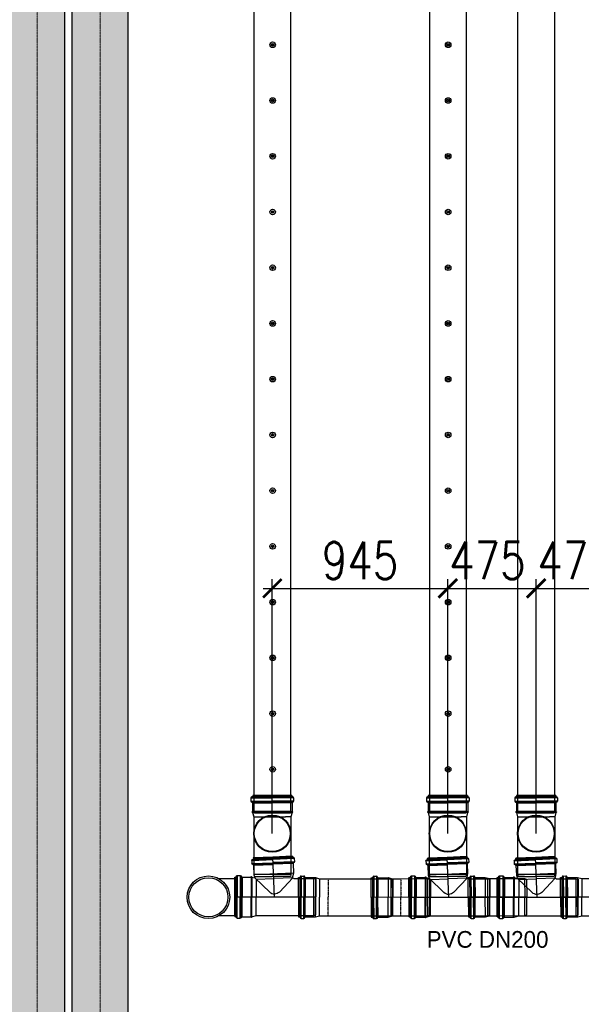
# Model space of a CAD drawing. Header units: millimetres. Extents: x -374129 to 1163271, y -112652 to 695637.
# Tile 128 of 256: x 57287 to 60310, y -45613 to -40313. Entities that reach past the tile are written whole.
import ezdxf
from ezdxf import colors
from ezdxf.entities.mleader import LeaderData, LeaderLine
from ezdxf.math import Vec2, Vec3

# ---------------------------------------------------------------- set-up
doc = ezdxf.new("R2010")
doc.units = ezdxf.units.MM
doc.header["$PDMODE"] = 4
for name, pattern in [('ACAD_ISO04W100', [30, 24, -3, 0, -3]), ('CENTER1', [0.77, 0.5, -0.1, 0.07, -0.1]), ('DASHDOT', [20, 13, -3.4, 0.2, -3.4])]:
    doc.linetypes.add(name, pattern=pattern)
for name, color, linetype in [('FK_opisy', 7, 'Continuous'), ('KRT_kreskowanie', 252, 'Continuous'), ('KRT_opisy', 146, 'Continuous'), ('KRT_sciany', 2, 'Continuous'), ('KRT_technologia', 30, 'Continuous'), ('KRT_wymiary', 4, 'Continuous')]:
    doc.layers.add(name, color=color, linetype=linetype)
doc.layers.add('IS_pomocnicza', color=6, linetype='Continuous', lineweight=30)
doc.layers.add('KRT_osie', color=55, linetype='ACAD_ISO04W100', lineweight=18)
doc.styles.add('WYMIAR', font='romans.shx', dxfattribs={"width": 0.8})
doc.dimstyles.new('KRT_1-100', dxfattribs={"dimscale": 100, "dimtxt": 2, "dimasz": 1, "dimexe": 0.5, "dimexo": 0, "dimgap": 0.5, "dimtad": 1, "dimdec": 1, "dimrnd": 0.1, "dimzin": 9, "dimdsep": 46, "dimtxsty": 'WYMIAR', "dimblk": 'ARCHTICK', "dimcen": 0.09, "dimdle": 0.5, "dimclrd": 1, "dimclre": 252, "dimclrt": 256, "dimadec": 0, "dimazin": 0, "dimtfac": 1, "dimtdec": 1, "dimtmove": 0, "dimatfit": 3, "dimfxl": 1, "dimtolj": 1, "dimtzin": 0, "dimarcsym": 0})

# ---------------------------------------------------------------- blocks, each defined once
blk = doc.blocks.new('IS_KAO_trójnik_200_góra')
at = {"layer": 'KRT_technologia', "linetype": 'Continuous', "transparency": 33554687}
for p, q in [((34903.02, 13525.22), (34900.61, 13524.58)), ((34903.02, 13525.22), (34901.38, 13524.78)), ((34903.05, 13525.07), (34903.05, 13514.58)), ((34903.07, 13525.27), (34903.12, 13525.45)), ((34903.14, 13525.32), (34903.14, 13514.58)), ((34903.29, 13525.51), (34903.19, 13525.51)), ((34903.34, 13525.32), (34903.34, 13514.58)), ((34903.41, 13525.29), (34903.36, 13525.45)), ((34903.43, 13525.08), (34903.43, 13514.58)), ((34908.29, 13525.23), (34903.48, 13525.23)), ((34908.29, 13525.23), (34908.29, 13514.58)), ((34908.54, 13525.16), (34908.54, 13514.58)), ((34908.83, 13525.74), (34908.83, 13514.58)), ((34910.88, 13526.05), (34909.2, 13526.05)), ((34909.2, 13526.05), (34909.2, 13514.58)), ((34910.88, 13526.05), (34910.88, 13514.58)), ((34911.25, 13525.74), (34911.25, 13514.58)), ((34911.43, 13525.55), (34911.43, 13525.47)), ((34911.55, 13525.07), (34911.55, 13514.58)), ((34912.15, 13525.14), (34911.79, 13525.14)), ((34911.79, 13525.14), (34911.79, 13514.58)), ((34912.15, 13525.07), (34912.15, 13514.58)), ((34912.22, 13514.58), (34912.22, 13525.07)), ((34869.72, 13524.58), (34868.63, 13524.29)), ((34868.63, 13524.29), (34868.63, 13514.58)), ((34897.28, 13524.58), (34869.72, 13524.58)), ((34869.72, 13504.58), (34869.72, 13524.58)), ((34900.61, 13524.58), (34897.28, 13524.58)), ((34900.61, 13524.58), (34900.61, 13507.41)), ((34868.63, 13504.87), (34868.63, 13514.58)), ((34903.05, 13504.09), (34903.05, 13514.58)), ((34903.14, 13503.84), (34903.14, 13514.58)), ((34903.34, 13503.84), (34903.34, 13514.58)), ((34903.43, 13504.08), (34903.43, 13514.58)), ((34908.29, 13503.92), (34908.29, 13514.58)), ((34908.54, 13504), (34908.54, 13514.58)), ((34908.83, 13503.42), (34908.83, 13514.58)), ((34909.2, 13503.11), (34909.2, 13514.58)), ((34910.88, 13503.11), (34910.88, 13514.58)), ((34911.25, 13503.42), (34911.25, 13514.58)), ((34911.55, 13504.09), (34911.55, 13514.58)), ((34911.79, 13504.01), (34911.79, 13514.58)), ((34912.15, 13504.09), (34912.15, 13514.58)), ((34912.22, 13514.58), (34912.22, 13504.09)), ((34869.72, 13504.58), (34868.63, 13504.87)), ((34897.28, 13504.58), (34869.72, 13504.58)), ((34900.61, 13504.58), (34897.28, 13504.58)), ((34900.61, 13504.58), (34900.61, 13507.41)), ((34903.02, 13503.93), (34900.61, 13504.58)), ((34903.07, 13503.88), (34903.12, 13503.7)), ((34903.41, 13503.87), (34903.36, 13503.7)), ((34908.29, 13503.92), (34903.48, 13503.92)), ((34912.15, 13504.01), (34911.79, 13504.01)), ((34903.29, 13503.65), (34903.19, 13503.65)), ((34910.88, 13503.11), (34909.2, 13503.11)), ((34911.43, 13503.6), (34911.43, 13503.68))]:
    blk.add_line(p, q, dxfattribs=at)
at = {"layer": 'KRT_technologia'}
for radius in [10, 9.7]:
    blk.add_circle((34891.65, 13514.58), radius, dxfattribs=at)
at = {"layer": 'KRT_technologia', "linetype": 'Continuous', "transparency": 33554687}
for centre, radius, start, end in [((34903, 13525.29), 0.0727, 285, 345), ((34903.19, 13525.43), 0.0727, 90, 165), ((34903.29, 13525.43), 0.0727, 15, 90), ((34903.48, 13525.31), 0.0727, 195, 270), ((34908.29, 13525.6), 0.364, 270, 354.2608), ((34909.2, 13525.51), 0.545, 90, 174.2608), ((34910.88, 13525.51), 0.545, 5, 90), ((34911.79, 13525.51), 0.364, 185, 270), ((34912.15, 13525.07), 0.0727, 0, 90), ((34903, 13503.86), 0.0727, 15, 75), ((34903.48, 13503.85), 0.0727, 90, 165), ((34908.29, 13503.56), 0.364, 5.7392, 90), ((34911.79, 13503.65), 0.364, 90, 175), ((34912.15, 13504.09), 0.0727, 270, 0), ((34903.19, 13503.72), 0.0727, 195, 270), ((34903.29, 13503.72), 0.0727, 270, 345), ((34909.2, 13503.65), 0.545, 185.7392, 270), ((34910.88, 13503.65), 0.545, 270, 355)]:
    blk.add_arc(centre, radius, start, end, dxfattribs=at)
blk = doc.blocks.new('IS_KAO_rura_z_kielichem_200')
at = {"layer": 'KRT_technologia', "linetype": 'Continuous', "transparency": 33554687}
for p, q in [((34203.99, 14720.24), (34202.96, 14719.93)), ((34202.96, 14719.93), (34202.96, 14710.24)), ((34242.28, 14720.24), (34203.99, 14720.24)), ((34203.99, 14700.24), (34203.99, 14720.24)), ((34242.28, 14720.24), (34237.69, 14720.24)), ((34244.52, 14720.84), (34242.28, 14720.24)), ((34242.28, 14720.24), (34242.28, 14710.24)), ((34250.06, 14720.84), (34244.52, 14720.84)), ((34244.52, 14720.84), (34244.52, 14710.24)), ((34250.06, 14720.84), (34250.06, 14710.24)), ((34250.15, 14720.93), (34250.16, 14721.1)), ((34250.16, 14721.1), (34250.16, 14710.24)), ((34252.2, 14721.68), (34250.8, 14721.68)), ((34250.8, 14721.68), (34250.8, 14710.24)), ((34252.2, 14721.68), (34252.2, 14710.24)), ((34252.85, 14720.93), (34252.83, 14721.1)), ((34252.83, 14721.1), (34252.83, 14710.24)), ((34253.68, 14720.84), (34252.94, 14720.84)), ((34252.94, 14720.84), (34252.94, 14710.24)), ((34253.68, 14710.24), (34253.68, 14720.84)), ((34202.96, 14700.56), (34202.96, 14710.24)), ((34242.28, 14700.24), (34242.28, 14710.24)), ((34244.52, 14699.64), (34244.52, 14710.24)), ((34250.06, 14699.64), (34250.06, 14710.24)), ((34250.16, 14699.39), (34250.16, 14710.24)), ((34250.8, 14698.81), (34250.8, 14710.24)), ((34252.2, 14698.81), (34252.2, 14710.24)), ((34252.83, 14699.39), (34252.83, 14710.24)), ((34252.94, 14699.64), (34252.94, 14710.24)), ((34253.68, 14710.24), (34253.68, 14699.64)), ((34203.99, 14700.24), (34202.96, 14700.56)), ((34242.28, 14700.24), (34203.99, 14700.24)), ((34242.28, 14700.24), (34237.69, 14700.24)), ((34244.52, 14699.64), (34242.28, 14700.24)), ((34250.06, 14699.64), (34244.52, 14699.64)), ((34250.15, 14699.56), (34250.16, 14699.39)), ((34252.2, 14698.81), (34250.8, 14698.81)), ((34252.85, 14699.56), (34252.83, 14699.39)), ((34253.68, 14699.64), (34252.94, 14699.64))]:
    blk.add_line(p, q, dxfattribs=at)
at = {"layer": 'KRT_technologia', "linetype": 'CENTER1', "transparency": 33554687}
for p in [(34237.69, 14720.3), (34237.69, 14700.19)]:
    blk.add_line(p, (34237.69, 14710.24), dxfattribs=at)
at = {"layer": 'KRT_technologia', "linetype": 'Continuous', "transparency": 33554687}
for centre, radius, start, end in [((34250.06, 14720.94), 0.0909, 270, 355), ((34250.8, 14721.04), 0.636, 90, 175), ((34252.2, 14721.04), 0.636, 5, 90), ((34252.94, 14720.94), 0.0909, 185, 270), ((34250.06, 14699.55), 0.0909, 5, 90), ((34250.8, 14699.44), 0.636, 185, 270), ((34252.2, 14699.44), 0.636, 270, 355), ((34252.94, 14699.55), 0.0909, 90, 175)]:
    blk.add_arc(centre, radius, start, end, dxfattribs=at)
blk = doc.blocks.new('IS_WNT_KAO_trójnik_200')
at = {"layer": 'KRT_technologia', "linetype": 'Continuous', "transparency": 33554687}
for p, q in [((34086.73, 14802.95), (34086.73, 14802.6)), ((34086.73, 14802.6), (34097.29, 14802.63)), ((34097.29, 14803.03), (34086.8, 14803.03)), ((34086.8, 14802.95), (34097.29, 14802.99)), ((34086.8, 14802.35), (34097.3, 14802.39)), ((34107.77, 14802.95), (34097.28, 14802.92)), ((34107.84, 14802.6), (34097.28, 14802.56)), ((34107.77, 14802.35), (34097.28, 14802.32)), ((34097.29, 14803.03), (34107.78, 14803.03)), ((34097.29, 14781.52), (34097.29, 14803.03)), ((34107.79, 14803.03), (34107.86, 14802.97)), ((34107.86, 14802.95), (34107.86, 14802.6)), ((34085.82, 14801.68), (34097.3, 14801.72)), ((34085.82, 14801.69), (34085.82, 14800)), ((34085.83, 14800), (34097.3, 14800.04)), ((34086.14, 14802.05), (34097.29, 14802.09)), ((34086.14, 14799.63), (34097.3, 14799.67)), ((34086.32, 14802.23), (34086.4, 14802.24)), ((34086.64, 14799.1), (34086.64, 14793.86)), ((34086.65, 14799.1), (34097.3, 14799.13)), ((34086.73, 14799.34), (34097.3, 14799.38)), ((34108.44, 14802.06), (34097.28, 14802.02)), ((34108.76, 14801.69), (34097.28, 14801.65)), ((34108.76, 14800), (34097.29, 14799.97)), ((34108.45, 14799.64), (34097.29, 14799.6)), ((34107.87, 14799.34), (34097.29, 14799.31)), ((34107.95, 14799.1), (34097.29, 14799.06)), ((34107.95, 14799.1), (34107.95, 14793.86)), ((34108.27, 14802.23), (34108.19, 14802.24)), ((34108.77, 14801.69), (34108.77, 14800)), ((34086.64, 14793.86), (34087.17, 14791.86)), ((34086.64, 14793.86), (34107.95, 14793.86)), ((34099.81, 14784.16), (34107.51, 14792.23)), ((34107.95, 14793.86), (34107.5, 14792.18)), ((34109.12, 14792.69), (34107.5, 14792.18)), ((34109.16, 14792.54), (34109.61, 14782.06)), ((34109.17, 14792.74), (34109.21, 14792.92)), ((34109.24, 14792.79), (34109.71, 14782.06)), ((34109.38, 14792.99), (34109.27, 14792.98)), ((34109.43, 14792.8), (34109.9, 14782.07)), ((34109.5, 14792.77), (34109.45, 14792.94)), ((34109.54, 14792.56), (34110, 14782.08)), ((34114.39, 14792.93), (34109.58, 14792.72)), ((34114.39, 14792.93), (34114.85, 14782.29)), ((34114.63, 14792.87), (34115.1, 14782.3)), ((34114.9, 14793.46), (34115.39, 14782.31)), ((34116.94, 14793.86), (34115.26, 14793.79)), ((34115.26, 14793.79), (34115.76, 14782.33)), ((34116.94, 14793.86), (34117.44, 14782.4)), ((34117.32, 14793.57), (34117.81, 14782.42)), ((34117.5, 14793.39), (34117.51, 14793.31)), ((34117.65, 14792.91), (34118.11, 14782.43)), ((34118.24, 14793.01), (34117.89, 14792.99)), ((34117.89, 14792.99), (34118.35, 14782.44)), ((34118.25, 14792.94), (34118.7, 14782.46)), ((34118.78, 14782.46), (34118.32, 14792.94)), ((34075.88, 14790.6), (34074.8, 14790.26)), ((34074.8, 14790.26), (34075.22, 14780.56)), ((34086.59, 14791.06), (34075.88, 14790.6)), ((34076.75, 14770.61), (34075.88, 14790.6)), ((34087.06, 14791.31), (34094.66, 14784.04)), ((34087.26, 14791.38), (34097.26, 14791.42)), ((34106.77, 14791.45), (34097.26, 14791.42)), ((34106.77, 14791.45), (34107.18, 14781.95)), ((34094.12, 14781.38), (34075.22, 14780.56)), ((34118.78, 14782.46), (34092.93, 14781.33)), ((34099.81, 14784.16), (34100.5, 14784.88)), ((34107.62, 14771.96), (34107.18, 14781.95)), ((34110.07, 14771.58), (34109.61, 14782.06)), ((34110.17, 14771.33), (34109.71, 14782.06)), ((34110.37, 14771.34), (34109.9, 14782.07)), ((34110.45, 14771.59), (34110, 14782.08)), ((34115.32, 14771.64), (34114.85, 14782.29)), ((34115.56, 14771.73), (34115.1, 14782.3)), ((34115.88, 14771.16), (34115.39, 14782.31)), ((34116.26, 14770.87), (34115.76, 14782.33)), ((34117.94, 14770.94), (34117.44, 14782.4)), ((34118.29, 14771.27), (34117.81, 14782.42)), ((34118.56, 14771.95), (34118.11, 14782.43)), ((34118.81, 14771.89), (34118.35, 14782.44)), ((34119.16, 14771.97), (34118.7, 14782.46)), ((34118.78, 14782.46), (34119.24, 14771.98)), ((34075.65, 14770.86), (34075.22, 14780.56)), ((34076.75, 14770.61), (34075.65, 14770.86)), ((34107.62, 14771.96), (34076.75, 14770.61)), ((34110.04, 14771.42), (34107.62, 14771.96)), ((34110.1, 14771.37), (34110.15, 14771.2)), ((34110.33, 14771.15), (34110.23, 14771.15)), ((34110.44, 14771.38), (34110.4, 14771.21)), ((34115.32, 14771.64), (34110.5, 14771.43)), ((34117.94, 14770.94), (34116.26, 14770.87)), ((34118.46, 14771.46), (34118.46, 14771.54)), ((34119.17, 14771.9), (34118.81, 14771.89))]:
    blk.add_line(p, q, dxfattribs=at)
for centre, radius, start, end in [((34086.37, 14802.6), 0.364, 275, 0), ((34086.8, 14802.95), 0.0727, 90, 180), ((34107.78, 14802.95), 0.0727, 0, 90), ((34108.22, 14802.6), 0.364, 180, 265), ((34086.37, 14801.69), 0.545, 95, 180), ((34086.37, 14800), 0.545, 180, 264.2608), ((34086.27, 14799.1), 0.364, 0, 84.2608), ((34108.31, 14799.1), 0.364, 95.7392, 180), ((34108.22, 14801.69), 0.545, 0, 85), ((34108.22, 14800), 0.545, 275.7392, 0), ((34086.56, 14791.7), 0.636, 272.5, 15), ((34109.09, 14792.76), 0.0727, 287.5, 347.5), ((34109.28, 14792.91), 0.0727, 92.5, 167.5), ((34109.38, 14792.91), 0.0727, 17.5, 92.5), ((34109.57, 14792.79), 0.0727, 197.5, 272.5), ((34114.37, 14793.3), 0.364, 272.5, 356.7608), ((34115.28, 14793.24), 0.545, 92.5, 176.7608), ((34116.96, 14793.32), 0.545, 7.5, 92.5), ((34117.87, 14793.36), 0.364, 187.5, 272.5), ((34118.25, 14792.94), 0.0727, 2.5, 92.5), ((34097.18, 14786.67), 3.64, 226.25, 316.3455), ((34110.03, 14771.35), 0.0727, 17.5, 77.5), ((34110.22, 14771.22), 0.0727, 197.5, 272.5), ((34110.33, 14771.23), 0.0727, 272.5, 347.5), ((34110.51, 14771.36), 0.0727, 92.5, 167.5), ((34115.33, 14771.28), 0.364, 8.2392, 92.5), ((34116.23, 14771.41), 0.545, 188.2392, 272.5), ((34117.92, 14771.48), 0.545, 272.5, 357.5), ((34118.83, 14771.52), 0.364, 92.5, 177.5), ((34119.16, 14771.97), 0.0727, 272.5, 2.5)]:
    blk.add_arc(centre, radius, start, end, dxfattribs=at)
blk = doc.blocks.new('IS_KAO_kielich_200')
at = {"layer": 'KRT_technologia', "linetype": 'Continuous', "transparency": 33554687}
for p, q in [((34215.99, 14693.51), (34214.95, 14693.19)), ((34214.95, 14693.19), (34214.95, 14683.51)), ((34234.97, 14693.51), (34215.99, 14693.51)), ((34215.99, 14693.51), (34215.99, 14683.51)), ((34234.97, 14693.51), (34230.38, 14693.51)), ((34237.21, 14694.11), (34234.97, 14693.51)), ((34234.97, 14693.51), (34234.97, 14683.51)), ((34242.75, 14694.11), (34237.21, 14694.11)), ((34237.21, 14694.11), (34237.21, 14683.51)), ((34242.75, 14694.11), (34242.75, 14683.51)), ((34242.84, 14694.19), (34242.86, 14694.36)), ((34242.86, 14694.36), (34242.86, 14683.51)), ((34244.89, 14694.94), (34243.49, 14694.94)), ((34243.49, 14694.94), (34243.49, 14683.51)), ((34244.89, 14694.94), (34244.89, 14683.51)), ((34245.54, 14694.19), (34245.53, 14694.36)), ((34245.53, 14694.36), (34245.53, 14683.51)), ((34246.37, 14694.11), (34245.63, 14694.11)), ((34245.63, 14694.11), (34245.63, 14683.51)), ((34246.37, 14683.51), (34246.37, 14694.11)), ((34214.95, 14673.82), (34214.95, 14683.51)), ((34215.99, 14673.51), (34215.99, 14683.51)), ((34234.97, 14673.51), (34234.97, 14683.51)), ((34237.21, 14672.91), (34237.21, 14683.51)), ((34242.75, 14672.91), (34242.75, 14683.51)), ((34242.86, 14672.65), (34242.86, 14683.51)), ((34243.49, 14672.07), (34243.49, 14683.51)), ((34244.89, 14672.07), (34244.89, 14683.51)), ((34245.53, 14672.65), (34245.53, 14683.51)), ((34245.63, 14672.91), (34245.63, 14683.51)), ((34246.37, 14683.51), (34246.37, 14672.91)), ((34215.99, 14673.51), (34214.95, 14673.82)), ((34234.97, 14673.51), (34215.99, 14673.51)), ((34234.97, 14673.51), (34230.38, 14673.51)), ((34237.21, 14672.91), (34234.97, 14673.51)), ((34242.75, 14672.91), (34237.21, 14672.91)), ((34242.84, 14672.82), (34242.86, 14672.65)), ((34244.89, 14672.07), (34243.49, 14672.07)), ((34245.54, 14672.82), (34245.53, 14672.65)), ((34246.37, 14672.91), (34245.63, 14672.91))]:
    blk.add_line(p, q, dxfattribs=at)
at = {"layer": 'KRT_technologia', "linetype": 'CENTER1', "transparency": 33554687}
for p in [(34230.38, 14693.56), (34230.38, 14673.45)]:
    blk.add_line(p, (34230.38, 14683.51), dxfattribs=at)
at = {"layer": 'KRT_technologia', "linetype": 'DASHDOT', "ltscale": 3, "transparency": 33554687}
blk.add_lwpolyline([(34214.95, 14683.51), (34246.37, 14683.51)], dxfattribs=at)
at = {"layer": 'KRT_technologia', "linetype": 'Continuous', "transparency": 33554687}
for centre, radius, start, end in [((34242.75, 14694.2), 0.0909, 270, 355), ((34243.49, 14694.31), 0.636, 90, 175), ((34244.89, 14694.31), 0.636, 5, 90), ((34245.63, 14694.2), 0.0909, 185, 270), ((34242.75, 14672.81), 0.0909, 5, 90), ((34243.49, 14672.71), 0.636, 185, 270), ((34244.89, 14672.71), 0.636, 270, 355), ((34245.63, 14672.81), 0.0909, 90, 175)]:
    blk.add_arc(centre, radius, start, end, dxfattribs=at)
blk = doc.blocks.new('_ArchTick')
at = {"color": 0, "linetype": 'ByBlock', "const_width": 0.15}
blk.add_lwpolyline([(-0.5, -0.5), (0.5, 0.5)], dxfattribs=at)
blk = doc.blocks.new('*D2317')
at = {"layer": 'Defpoints', "color": 0}
for p in [(60611.4, -11286.3), (60611.4, -11891.3), (59666.4, -12606.3)]:
    blk.add_point(p, dxfattribs=at)
at = {"layer": 'KRT_wymiary', "color": 1, "lineweight": -2}
blk.add_line((59616.4, -11286.3), (60661.4, -11286.3), dxfattribs=at)
at = {"layer": 'KRT_wymiary', "color": 252, "lineweight": -2}
for p, q in [((59666.4, -12606.3), (59666.4, -11236.3)), ((60611.4, -11891.3), (60611.4, -11236.3))]:
    blk.add_line(p, q, dxfattribs=at)
at = {"layer": 'KRT_wymiary', "color": 1, "lineweight": -2, "xscale": 100, "yscale": 100, "zscale": 100, "rotation": 180}
blk.add_blockref('_ArchTick', (59666.4, -11286.3), dxfattribs=at)
at = {"layer": 'KRT_wymiary', "color": 1, "lineweight": -2, "xscale": 100, "yscale": 100, "zscale": 100}
blk.add_blockref('_ArchTick', (60611.4, -11286.3), dxfattribs=at)
at = {"layer": 'KRT_wymiary', "insert": (60138.9, -11136.3), "char_height": 200, "attachment_point": 5, "style": 'WYMIAR'}
blk.add_mtext('\\A1;945', dxfattribs=at)
blk = doc.blocks.new('*D2318')
at = {"layer": 'Defpoints', "color": 0}
for p in [(61086.4, -11286.3), (61086.4, -12306.3), (60611.4, -12606.3)]:
    blk.add_point(p, dxfattribs=at)
at = {"layer": 'KRT_wymiary', "color": 1, "lineweight": -2}
blk.add_line((60561.4, -11286.3), (61136.4, -11286.3), dxfattribs=at)
at = {"layer": 'KRT_wymiary', "color": 252, "lineweight": -2}
for p, q in [((60611.4, -12606.3), (60611.4, -11236.3)), ((61086.4, -12306.3), (61086.4, -11236.3))]:
    blk.add_line(p, q, dxfattribs=at)
at = {"layer": 'KRT_wymiary', "color": 1, "lineweight": -2, "xscale": 100, "yscale": 100, "zscale": 100, "rotation": 180}
blk.add_blockref('_ArchTick', (60611.4, -11286.3), dxfattribs=at)
at = {"layer": 'KRT_wymiary', "color": 1, "lineweight": -2, "xscale": 100, "yscale": 100, "zscale": 100}
blk.add_blockref('_ArchTick', (61086.4, -11286.3), dxfattribs=at)
at = {"layer": 'KRT_wymiary', "insert": (60823.9, -11136.3), "char_height": 200, "attachment_point": 5, "style": 'WYMIAR'}
blk.add_mtext('\\A1;475', dxfattribs=at)
blk = doc.blocks.new('*D2319')
at = {"layer": 'Defpoints', "color": 0}
for p in [(61561.4, -11286.3), (61561.4, -12176.3), (61086.4, -12606.3)]:
    blk.add_point(p, dxfattribs=at)
at = {"layer": 'KRT_wymiary', "color": 1, "lineweight": -2}
blk.add_line((61036.4, -11286.3), (61611.4, -11286.3), dxfattribs=at)
at = {"layer": 'KRT_wymiary', "color": 252, "lineweight": -2}
for p, q in [((61086.4, -12606.3), (61086.4, -11236.3)), ((61561.4, -12176.3), (61561.4, -11236.3))]:
    blk.add_line(p, q, dxfattribs=at)
at = {"layer": 'KRT_wymiary', "color": 1, "lineweight": -2, "xscale": 100, "yscale": 100, "zscale": 100, "rotation": 180}
blk.add_blockref('_ArchTick', (61086.4, -11286.3), dxfattribs=at)
at = {"layer": 'KRT_wymiary', "color": 1, "lineweight": -2, "xscale": 100, "yscale": 100, "zscale": 100}
blk.add_blockref('_ArchTick', (61561.4, -11286.3), dxfattribs=at)
at = {"layer": 'KRT_wymiary', "insert": (61298.9, -11136.3), "char_height": 200, "attachment_point": 5, "style": 'WYMIAR'}
blk.add_mtext('\\A1;475', dxfattribs=at)
blk = doc.blocks.new('sys napowietrzania')
at = {"layer": 'KRT_technologia', "linetype": 'Continuous', "transparency": 33554687}
for p, q in [((59466.7, -12848.93, -3599.71), (59378.6, -12848.93, -3599.71)), ((59466.7, -13048.93, -3599.71), (59378.6, -13048.93, -3599.71))]:
    blk.add_line(p, q, dxfattribs=at)
at = {"layer": 'KRT_technologia', "linetype": 'Continuous', "transparency": 33554687, "elevation": -3659.98}
for points in [[(59766.67, -12485.01), (59766.67, -10582.71), (59766.67, -2349.21), (59566.67, -2349.21), (59566.67, -10582.71), (59566.67, -12485.01), (59666.67, -12485.01), (59766.67, -12485.01), (59763.5, -12495.38), (59666.67, -12495.38), (59569.84, -12495.38), (59566.67, -12485.01)], [(60711.67, -12485.01), (60711.67, -10582.71), (60711.67, -2349.21), (60511.67, -2349.21), (60511.67, -10582.71), (60511.67, -12485.01), (60611.67, -12485.01), (60711.67, -12485.01), (60708.5, -12495.38), (60611.67, -12495.38), (60514.84, -12495.38), (60511.67, -12485.01)], [(61186.67, -12485.01), (61186.67, -10582.71), (61186.67, -2349.21), (60986.67, -2349.21), (60986.67, -10582.71), (60986.67, -12485.01), (61086.67, -12485.01), (61186.67, -12485.01), (61183.5, -12495.38), (61086.67, -12495.38), (60989.84, -12495.38), (60986.67, -12485.01)]]:
    blk.add_lwpolyline(points, dxfattribs=at)
at = {"layer": 'KRT_technologia'}
for centre, radius in [((59668.17, -8360.34, -3659.98), 15), ((59668.17, -8360.34, -3659.98), 7), ((59668.17, -8360.34, -3659.98), 1.5), ((60613.17, -8360.34, -3659.98), 15), ((60613.17, -8360.34, -3659.98), 7), ((60613.17, -8360.34, -3659.98), 1.5), ((59668.17, -8660.34, -3659.98), 15), ((59668.17, -8660.34, -3659.98), 7), ((59668.17, -8660.34, -3659.98), 1.5), ((60613.17, -8660.34, -3659.98), 15), ((60613.17, -8660.34, -3659.98), 7), ((60613.17, -8660.34, -3659.98), 1.5), ((59668.17, -8960.34, -3659.98), 15), ((59668.17, -8960.34, -3659.98), 7), ((60613.17, -8960.34, -3659.98), 15), ((60613.17, -8960.34, -3659.98), 7), ((59668.17, -8960.34, -3659.98), 1.5), ((60613.17, -8960.34, -3659.98), 1.5), ((59668.17, -9260.34, -3659.98), 15), ((59668.17, -9260.34, -3659.98), 7), ((59668.17, -9260.34, -3659.98), 1.5), ((60613.17, -9260.34, -3659.98), 15), ((60613.17, -9260.34, -3659.98), 7), ((60613.17, -9260.34, -3659.98), 1.5), ((59668.17, -9560.34, -3659.98), 15), ((59668.17, -9560.34, -3659.98), 7), ((59668.17, -9560.34, -3659.98), 1.5), ((60613.17, -9560.34, -3659.98), 15), ((60613.17, -9560.34, -3659.98), 7), ((60613.17, -9560.34, -3659.98), 1.5), ((59668.17, -9860.34, -3659.98), 15), ((59668.17, -9860.34, -3659.98), 7), ((60613.17, -9860.34, -3659.98), 15), ((60613.17, -9860.34, -3659.98), 7), ((59668.17, -9860.34, -3659.98), 1.5), ((60613.17, -9860.34, -3659.98), 1.5), ((59668.17, -10160.34, -3659.98), 15), ((59668.17, -10160.34, -3659.98), 7), ((59668.17, -10160.34, -3659.98), 1.5), ((60613.17, -10160.34, -3659.98), 15), ((60613.17, -10160.34, -3659.98), 7), ((60613.17, -10160.34, -3659.98), 1.5), ((59668.17, -10460.34, -3659.98), 15), ((59668.17, -10460.34, -3659.98), 7), ((59668.17, -10460.34, -3659.98), 1.5), ((60613.17, -10460.34, -3659.98), 15), ((60613.17, -10460.34, -3659.98), 7), ((60613.17, -10460.34, -3659.98), 1.5), ((59668.17, -10760.34, -3659.98), 15), ((59668.17, -10760.34, -3659.98), 7), ((60613.17, -10760.34, -3659.98), 15), ((60613.17, -10760.34, -3659.98), 7), ((59668.17, -10760.34, -3659.98), 1.5), ((60613.17, -10760.34, -3659.98), 1.5), ((59668.17, -11060.34, -3659.98), 15), ((59668.17, -11060.34, -3659.98), 7), ((59668.17, -11060.34, -3659.98), 1.5), ((60613.17, -11060.34, -3659.98), 15), ((60613.17, -11060.34, -3659.98), 7), ((60613.17, -11060.34, -3659.98), 1.5), ((59668.17, -11360.34, -3659.98), 15), ((59668.17, -11360.34, -3659.98), 7), ((59668.17, -11360.34, -3659.98), 1.5), ((60613.17, -11360.34, -3659.98), 15), ((60613.17, -11360.34, -3659.98), 7), ((60613.17, -11360.34, -3659.98), 1.5), ((59668.17, -11660.34, -3659.98), 15), ((59668.17, -11660.34, -3659.98), 7), ((59668.17, -11660.34, -3659.98), 1.5), ((60613.17, -11660.34, -3659.98), 15), ((60613.17, -11660.34, -3659.98), 7), ((60613.17, -11660.34, -3659.98), 1.5), ((59668.17, -11960.34, -3659.98), 15), ((59668.17, -11960.34, -3659.98), 7), ((59668.17, -11960.34, -3659.98), 1.5), ((60613.17, -11960.34, -3659.98), 15), ((60613.17, -11960.34, -3659.98), 7), ((60613.17, -11960.34, -3659.98), 1.5), ((59668.17, -12260.34, -3659.98), 15), ((59668.17, -12260.34, -3659.98), 7), ((59668.17, -12260.34, -3659.98), 1.5), ((60613.17, -12260.34, -3659.98), 15), ((60613.17, -12260.34, -3659.98), 7), ((60613.17, -12260.34, -3659.98), 1.5)]:
    blk.add_circle(centre, radius, dxfattribs=at)
at = {"layer": 'KRT_technologia', "linetype": 'Continuous', "transparency": 33554687}
for radius in [114.73, 105.42]:
    blk.add_circle((59322.37, -12948.93, -3599.71), radius, dxfattribs=at)
at = {"layer": 'IS_pomocnicza', "xscale": 10, "yscale": 10, "zscale": 10, "rotation": 90}
for p in [(194812.14, -361522.81, -3599.71), (195757.14, -361522.81, -3599.71), (196232.14, -361522.81, -3599.71)]:
    blk.add_blockref('IS_KAO_trójnik_200_góra', p, dxfattribs=at)
at = {"layer": 'KRT_technologia', "yscale": 10, "zscale": 10}
for name, p, xscale, rotation in [('IS_WNT_KAO_trójnik_200', (406775.06, -145748.69, -3334.86), -10, 2.5000000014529), ('IS_WNT_KAO_trójnik_200', (407712.75, -145750.42, -3599.71), -10, 2.5000000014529), ('IS_WNT_KAO_trójnik_200', (408187.75, -145750.42, -3599.71), -10, 2.5000000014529), ('IS_KAO_rura_z_kielichem_200', (402343.89, 134153.51, -3599.71), 10, 180)]:
    blk.add_blockref(name, p, dxfattribs=dict(at, xscale=xscale, rotation=rotation))
at = {"layer": 'KRT_technologia', "linetype": 'Continuous', "ltscale": 3, "xscale": 10, "yscale": 10, "zscale": 10}
for p, rotation in [((401973.17, 135482.51, -3599.71), 180.2674769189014), ((402495.76, 135483.19, -3599.71), 180.2674769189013), ((402992.63, 135483.26, -3599.71), 180.2674769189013)]:
    blk.add_blockref('IS_KAO_kielich_200', p, dxfattribs=dict(at, rotation=rotation))
at = {"layer": 'KRT_opisy', "insert": (60825.02, -13176.34, -3599.71), "char_height": 90, "attachment_point": 5}
blk.add_mtext('PVC DN200', dxfattribs=at)
at = {"layer": 'KRT_wymiary'}
dim = blk.add_linear_dim(base=(60611.36, -11286.27, -3993.08), p1=(59666.36, -12606.27, -3599.71), p2=(60611.36, -11891.27, -3599.71), dimstyle='KRT_1-100', dxfattribs=at)
dim.commit()
dim.dimension.update_dxf_attribs({"geometry": '*D2317', "text_midpoint": (60138.86, -11136.27, -3993.08)})
for base, p1, p2, picture, middle in [((61086.36, -11286.27, -3993.08), (60611.36, -12606.27, -3599.71), (61086.36, -12306.27, -3599.71), '*D2318', (60823.86, -11286.27, -3993.08)), ((61561.36, -11286.27, -3993.08), (61086.36, -12606.27, -3599.71), (61561.36, -12176.27, -3599.71), '*D2319', (61298.86, -11286.27, -3993.08))]:
    dim = blk.add_linear_dim(base=base, p1=p1, p2=p2, dimstyle='KRT_1-100', dxfattribs=at)
    dim.commit()
    dim.dimension.update_dxf_attribs({"geometry": picture, "text_midpoint": middle, "dimtype": 128})

msp = doc.modelspace()

# ---------------------------------------------------------------- hatches: boundary and pattern name
at = {"layer": 'KRT_kreskowanie'}
h = msp.add_hatch(dxfattribs=at)
h.set_pattern_fill('ANSI33', color=256, scale=20, style=0)
h.set_pattern_definition([(45, (-1e-05, 3009.36), (-89.80256, 89.80256), []), (45, (89.8, 3009.36), (-89.80256, 89.80256), [63.5, -31.75])])
h.paths.add_polyline_path([(38290, -33690.64), (19090, -33690.64), (19090, -46990.64), (19390, -46990.64), (19390, -33990.64), (25390, -33990.64), (25390, -46990.64), (25690, -46990.64), (25690, -33990.64), (31690, -33990.64), (31690, -46990.64), (31990, -46990.64), (31990, -33990.64), (37990, -33990.64), (37990, -46990.64), (38290, -46990.64)])
h.paths.add_polyline_path([(51230, -33990.64), (57230, -33990.64), (57230, -46990.64), (57530, -46990.64), (57530, -33690.64), (38330, -33690.64), (38330, -46990.64), (38630, -46990.64), (38630, -33990.64), (44630, -33990.64), (44630, -46990.64), (44930, -46990.64), (44930, -33990.64), (50930, -33990.64), (50930, -46990.64), (51230, -46990.64)])
h.paths.add_polyline_path([(70470, -33690.64), (57570, -33690.64), (57570, -46990.64), (57870, -46990.64), (57870, -33990.64), (63870, -33990.64), (63870, -46990.64), (64170, -46990.64), (64170, -33990.64), (70170, -33990.64), (70170, -46990.64), (70470, -46990.64)])

# ---------------------------------------------------------------- linework, layer by layer
at = {"layer": 'KRT_osie', "ltscale": 0.5}
for p, q in [((57380, -27801.99), (57380, -48285.63)), ((57720, -27801.99), (57720, -48285.63))]:
    msp.add_line(p, q, dxfattribs=at)
at = {"layer": 'KRT_sciany'}
for p, q in [((57530, -46990.64), (57530, -33690.64)), ((57570, -46990.64), (57570, -33690.64)), ((57870, -46990.64), (57870, -33990.64))]:
    msp.add_line(p, q, dxfattribs=at)

# ---------------------------------------------------------------- block references
msp.add_blockref('sys napowietrzania', (-1019.98, -32087.66, 3070))

# ---------------------------------------------------------------- leaders
at = {"layer": 'FK_opisy', "color": 1}
ml = msp.add_multileader_mtext('Standard', dxfattribs=at)
ml.set_content('\\C54;WYPEŁNIENIE Z DESEK DREWNIANYCH GR.10cm. USZCZELNIONYCH OD WNĘTRZA FOLIĄ BUDOWLANĄ GR.0.5mm', style='WYMIAR')
ml.set_leader_properties()
ml.build(insert=Vec2(0, 0))
ml.multileader.update_dxf_attribs({"text_left_attachment_type": 6, "text_right_attachment_type": 6, "dogleg_length": 0.36, "arrow_head_size": 200, "scale": 100})
ctx = ml.context
ctx.base_point, ctx.scale, ctx.char_height, ctx.arrow_head_size, ctx.landing_gap_size, ctx.plane_origin = Vec3(-6581.15, -44729.21), 100, 200, 200, 9, Vec3(-43361.71, -127601.34)
ctx.left_attachment, ctx.right_attachment = 6, 6
notes = []
notes.append((ctx, [(0, (1, 1, 0), (-6617.15, -44729.21), (1, 0), 36, [(0, [(-7456.67, -46780.64)], 0, [])])]))
ctx.mtext.insert, ctx.mtext.width, ctx.mtext.defined_height, ctx.mtext.line_spacing_style, ctx.mtext.flow_direction = Vec3(-6572.15, -44489.21), 3640.4709, 1400.46, 2, 5
for ctx, leaders in notes:
    for number, flags, end, landing, length, lines in leaders:
        leader = LeaderData()
        leader.index, (leader.has_last_leader_line, leader.has_dogleg_vector, leader.attachment_direction) = number, flags
        leader.last_leader_point, leader.dogleg_vector, leader.dogleg_length = Vec3(end), Vec3(landing), length
        for number, points, colour, breaks in lines:
            line = LeaderLine()
            line.index, line.vertices, line.color, line.breaks = number, Vec3.list(points), colors.encode_raw_color(colour), breaks
            leader.lines.append(line)
        ctx.leaders.append(leader)

doc.saveas('drawing.dxf')
